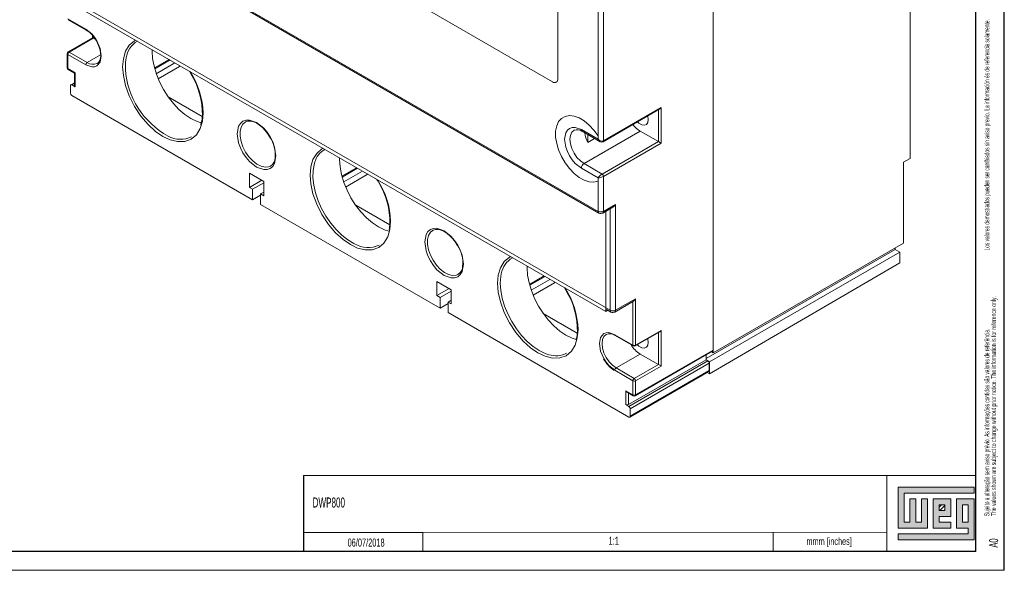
# Model space of a CAD drawing. Header units: millimetres. Extents: x 0 to 1189, y 0 to 841.
# Tile 6 of 9: x 929 to 1189, y 0 to 145. Entities that reach past the tile are written whole.
import ezdxf

# ---------------------------------------------------------------- set-up
doc = ezdxf.new("R2010")
doc.units = ezdxf.units.MM
doc.layers.add('FORMATO', color=7, linetype='Continuous')
doc.layers.add('LEGENDA', color=5, linetype='Continuous')
doc.styles.add('SLDTEXTSTYLE1', font='TXT', dxfattribs={"width": 0.605})
doc.styles.add('SLDTEXTSTYLE2', font='TXT', dxfattribs={"width": 0.569583})

# ---------------------------------------------------------------- blocks, each defined once
blk = doc.blocks.new('SW_NOTE_0')
at = {"color": 0, "linetype": 'Continuous', "lineweight": 0, "attachment_point": 1, "rotation": 90}
for s, insert, char_height, style in [('Sujeito a alteração sem aviso prévio. As informações contidas são valores de referência.                                                           Los valores demostrados pueden ser cambiados sin aviso previo. La información és de referencia solamente.', (-1.71, 0), 1.32292, 'SLDTEXTSTYLE2'), ('The values shown are subject to change without prior notice. The information is for reference only.', (0.06, 0), 1.3229, 'SLDTEXTSTYLE1')]:
    blk.add_mtext(s, dxfattribs=dict(at, insert=insert, char_height=char_height, style=style))

msp = doc.modelspace()

# ---------------------------------------------------------------- hatches: boundary and pattern name
at = {"linetype": 'Continuous'}
msp.add_hatch(color=7, dxfattribs=at).paths.add_polyline_path([(1160.99, 21.93), (1160.99, 11.15), (1168.69, 11.15), (1168.69, 18.85), (1167.15, 18.85), (1167.15, 12.69), (1165.61, 12.69), (1165.61, 18.85), (1164.07, 18.85), (1164.07, 12.69), (1162.53, 12.69), (1162.53, 20.39), (1181.01, 20.39), (1181.01, 21.93)], flags=0)
h = msp.add_hatch(color=7, dxfattribs=at)
h.paths.add_polyline_path([(1160.99, 8.07), (1181.01, 8.07), (1181.01, 18.85), (1176.39, 18.85), (1176.39, 11.15), (1179.47, 11.15), (1179.47, 9.61), (1160.99, 9.61)], flags=0)
h.paths.add_polyline_path([(1177.93, 17.31), (1179.47, 17.31), (1179.47, 12.69), (1177.93, 12.69)], flags=0)
h = msp.add_hatch(color=7, dxfattribs=at)
h.paths.add_polyline_path([(1174.85, 12.69), (1171.77, 12.69), (1171.77, 14.23), (1174.85, 14.23), (1174.85, 18.85), (1170.23, 18.85), (1170.23, 11.15), (1174.85, 11.15)], flags=0)
h.paths.add_polyline_path([(1173.31, 15.77), (1171.77, 15.77), (1171.77, 17.31), (1173.31, 17.31)], flags=0)
h = msp.add_hatch(dxfattribs=at)
h.set_pattern_fill('ANSI31', color=8, scale=0.25, style=0)
h.paths.add_polyline_path([(1173.31, 15.77), (1171.77, 15.77), (1171.77, 17.31), (1173.31, 17.31)], flags=0)

# ---------------------------------------------------------------- linework, layer by layer
at = {"color": 7, "linetype": 'Continuous', "lineweight": 15}
for p, q in [((1112.17, 58.14), (1112.17, 274.28)), ((1071.16, 129.75), (1071.16, 191.81)), ((1081.76, 94.76), (933.27, 180.49)), ((933.48, 180.03), (1081.97, 94.31)), ((1081.76, 175.03), (1081.76, 113.79)), ((1081.76, 174.17), (1081.76, 114.68)), ((1083.18, 175.44), (1083.18, 113.38)), ((1164.14, 108.72), (1164.14, 175.84)), ((1084.95, 68.63), (936.45, 154.36)), ((1083.79, 68.3), (937.12, 152.97)), ((946.53, 142.82), (941.76, 145.58)), ((1037.22, 147.71), (1069.74, 128.93)), ((1112.17, 57.4), (1112.17, 145.84)), ((941.86, 145.35), (946.63, 142.59)), ((948.33, 140.56), (941.86, 136.83)), ((942.11, 136.8), (948.47, 140.47)), ((948.33, 141.14), (948.33, 140.56)), ((948.47, 140.47), (949.09, 140.12)), ((941.61, 136.39), (941.61, 132.64)), ((941.76, 136.19), (946.53, 133.43)), ((941.76, 132.43), (941.76, 136.19)), ((946.88, 134.05), (942.11, 136.8)), ((968.5, 134.85), (964.64, 132.62)), ((964.71, 132.37), (968.75, 134.71)), ((970.06, 133.95), (965.11, 131.09)), ((971.28, 133.02), (965.62, 129.76)), ((971.28, 133.25), (971.28, 133.02)), ((943.67, 131.33), (941.76, 132.43)), ((941.86, 132.2), (943.52, 131.25)), ((943.52, 131.25), (943.52, 127.86)), ((943.67, 127.66), (943.67, 131.33)), ((973.88, 131.75), (974.28, 131.08)), ((942.46, 125.98), (942.46, 127.94)), ((943.52, 128.72), (942.57, 128.17)), ((943.67, 127.66), (942.82, 128.15)), ((990.55, 97.82), (942.82, 125.37)), ((968.28, 124.96), (977.26, 119.77)), ((1083.07, 113.15), (1098.03, 121.78)), ((1083.18, 113.38), (1098.38, 122.16)), ((1098.38, 122.16), (1098.38, 112.77)), ((1081.76, 113.79), (1077.34, 116.34)), ((1077.55, 115.88), (1082.33, 113.13)), ((1092.9, 115.93), (1078.05, 107.36)), ((1079.02, 115.03), (1079.02, 112.92)), ((1092.9, 115.93), (1097.67, 113.17)), ((1079.02, 112.92), (1080.85, 113.98)), ((1097.67, 113.17), (1082.82, 104.6)), ((1098.38, 112.77), (1083.18, 103.99)), ((1082.82, 104.6), (1078.05, 107.36)), ((1162.37, 107.7), (1164.14, 108.72)), ((1162.37, 86.39), (1162.37, 107.7)), ((989.7, 101.08), (989.7, 104.84)), ((989.7, 104.84), (993.52, 102.63)), ((1018, 106.28), (1014.14, 104.05)), ((1014.21, 103.8), (1018.25, 106.13)), ((1019.56, 105.38), (1014.61, 102.52)), ((1020.78, 104.45), (1015.12, 101.18)), ((1020.78, 104.45), (1020.78, 104.68)), ((1077.34, 106.13), (1081.76, 103.58)), ((1083.18, 103.99), (1083.18, 94.76)), ((992.95, 102.96), (989.7, 101.08)), ((990.55, 100.59), (993.52, 102.31)), ((993.52, 102.63), (993.52, 98.88)), ((1023.38, 103.17), (1023.78, 102.51)), ((1081.76, 103.58), (1081.76, 94.76)), ((1081.76, 102.69), (1081.76, 94.76)), ((989.7, 101.08), (990.55, 100.59)), ((990.55, 97.82), (990.55, 100.59)), ((992.67, 99.04), (990.55, 97.82)), ((993.52, 99.86), (992.67, 99.37)), ((992.67, 99.37), (993.52, 98.88)), ((992.67, 99.37), (992.67, 96.59)), ((1040.04, 69.24), (992.67, 96.59)), ((1017.77, 96.38), (1026.76, 91.2)), ((1083.18, 94.76), (1086.36, 96.6)), ((1086.36, 96.6), (1086.36, 68.63)), ((1082.97, 94.31), (1085.65, 95.85)), ((1083.79, 94.78), (1083.79, 68.3)), ((1112.17, 57.4), (1162.37, 86.39)), ((1110.26, 55.89), (1160.18, 84.71)), ((1111.18, 55.04), (1161.38, 84.02)), ((1160.18, 84.71), (1160.18, 85.12)), ((1160.18, 84.71), (1161.38, 84.02)), ((1161.38, 84.02), (1161.38, 81.14)), ((1161.38, 81.14), (1111.18, 51.85)), ((1039.2, 72.51), (1039.2, 76.26)), ((1039.2, 76.26), (1043.01, 74.06)), ((1067.5, 77.7), (1063.64, 75.47)), ((1067.75, 77.56), (1063.7, 75.23)), ((1069.06, 76.8), (1064.1, 73.95)), ((1070.27, 75.87), (1064.61, 72.61)), ((1070.27, 75.87), (1070.27, 76.1)), ((1042.45, 74.39), (1039.2, 72.51)), ((1040.04, 72.02), (1043.01, 73.73)), ((1043.01, 74.06), (1043.01, 70.3)), ((1072.87, 74.6), (1073.27, 73.94)), ((1039.2, 72.51), (1040.04, 72.02)), ((1040.04, 69.24), (1040.04, 72.02)), ((1042.17, 70.47), (1040.04, 69.24)), ((1043.01, 71.28), (1042.17, 70.79)), ((1042.17, 70.79), (1043.01, 70.3)), ((1042.17, 70.79), (1042.17, 68.02)), ((1086.15, 68.18), (1091.13, 71.05)), ((1086.36, 68.63), (1091.66, 71.7)), ((1091.66, 71.7), (1091.66, 59.45)), ((1089.9, 40.46), (1042.17, 68.02)), ((1067.27, 67.81), (1076.25, 62.62)), ((1084.37, 68.63), (1083.79, 68.3)), ((1084, 68.84), (1085.15, 68.18)), ((1091.56, 59.22), (1098.03, 62.95)), ((1091.66, 59.45), (1098.38, 63.33)), ((1098.38, 63.33), (1098.38, 53.93)), ((1085.77, 62.22), (1086.29, 61.96)), ((1090.96, 59.45), (1086.18, 62.2)), ((1086.29, 61.97), (1091.06, 59.22)), ((1091.56, 46.07), (1112.07, 57.91)), ((1091.66, 46.3), (1112.17, 58.14)), ((1111.68, 57.69), (1112.17, 57.4)), ((1086.54, 53.42), (1092.9, 57.1)), ((1110.26, 55.57), (1089.75, 43.73)), ((1110.75, 55.28), (1089.9, 43.24)), ((1090.25, 42.63), (1111.11, 54.67)), ((1092.9, 57.1), (1097.67, 54.34)), ((1110.26, 55.57), (1110.26, 56.87)), ((1110.26, 55.57), (1110.75, 55.28)), ((1110.26, 55.57), (1111.18, 55.04)), ((1111.11, 52.71), (1111.11, 54.67)), ((1111.18, 51.85), (1111.18, 55.04)), ((1086.18, 52.81), (1090.96, 50.06)), ((1091.31, 50.67), (1086.54, 53.42)), ((1090.15, 40.44), (1111, 52.48)), ((1111.11, 52.71), (1090.25, 40.67)), ((1097.67, 54.34), (1091.31, 50.67)), ((1098.38, 53.93), (1091.66, 50.06)), ((1110.55, 52.22), (1111.18, 51.85)), ((1090.96, 50.06), (1090.96, 46.3)), ((1091.66, 50.06), (1091.66, 46.3)), ((1089.05, 47.4), (1089.05, 43.73)), ((1090.96, 46.3), (1089.05, 47.4)), ((1089.4, 47.03), (1091.06, 46.07)), ((1089.9, 43.24), (1089.05, 43.73)), ((1090.25, 42.63), (1090.25, 40.67))]:
    msp.add_line(p, q, dxfattribs=at)
at = {"color": 1, "linetype": 'Continuous', "lineweight": 15}
for p, q in [((948.47, 140.47), (948.47, 140.97)), ((946.88, 134.05), (950.44, 136.1)), ((942.82, 128.15), (943.52, 128.55)), ((1097.67, 113.17), (1097.67, 121.58)), ((1084.95, 95.45), (1084.95, 68.63)), ((1090.96, 70.95), (1090.96, 59.45)), ((1097.67, 54.34), (1097.67, 62.75)), ((1089.75, 43.73), (1089.75, 46.83))]:
    msp.add_line(p, q, dxfattribs=at)
at = {"color": 7, "linetype": 'Continuous', "lineweight": 0}
for p, q in [((1181.01, 21.93), (1160.99, 21.93)), ((1160.99, 21.93), (1160.99, 11.15)), ((1181.01, 20.39), (1181.01, 21.93)), ((1162.53, 20.39), (1181.01, 20.39)), ((1162.53, 12.69), (1162.53, 20.39)), ((1165.61, 18.85), (1164.07, 18.85)), ((1164.07, 18.85), (1164.07, 12.69)), ((1165.61, 12.69), (1165.61, 18.85)), ((1168.69, 18.85), (1167.15, 18.85)), ((1167.15, 18.85), (1167.15, 12.69)), ((1168.69, 11.15), (1168.69, 18.85)), ((1174.85, 18.85), (1170.23, 18.85)), ((1170.23, 18.85), (1170.23, 11.15)), ((1174.85, 14.23), (1174.85, 18.85)), ((1181.01, 18.85), (1176.39, 18.85)), ((1176.39, 18.85), (1176.39, 11.15)), ((1181.01, 8.07), (1181.01, 18.85)), ((1171.77, 17.31), (1173.31, 17.31)), ((1171.77, 15.77), (1171.77, 17.31)), ((1173.31, 15.77), (1171.77, 15.77)), ((1173.31, 17.31), (1173.31, 15.77)), ((1177.93, 12.69), (1177.93, 17.31)), ((1177.93, 17.31), (1179.47, 17.31)), ((1179.47, 17.31), (1179.47, 12.69)), ((1171.77, 14.23), (1174.85, 14.23)), ((1171.77, 12.69), (1171.77, 14.23)), ((1160.99, 11.15), (1168.69, 11.15)), ((1164.07, 12.69), (1162.53, 12.69)), ((1167.15, 12.69), (1165.61, 12.69)), ((1170.23, 11.15), (1174.85, 11.15)), ((1174.85, 12.69), (1171.77, 12.69)), ((1174.85, 11.15), (1174.85, 12.69)), ((1176.39, 11.15), (1179.47, 11.15)), ((1179.47, 12.69), (1177.93, 12.69)), ((1179.47, 11.15), (1179.47, 9.61)), ((1035.52, 10.02), (1035.52, 5)), ((1128, 10.03), (1128, 5)), ((1160.99, 9.61), (1160.99, 8.07)), ((1179.47, 9.61), (1160.99, 9.61)), ((1160.99, 8.07), (1181.01, 8.07))]:
    msp.add_line(p, q, dxfattribs=at)
at = {"color": 7, "linetype": 'Continuous', "lineweight": 15, "flags": 128}
for points in [[(946.53, 133.43), (948.07, 132.89), (948.79, 132.92), (949.42, 133.16), (950.28, 134.15), (950.6, 135.78), (950.28, 137.78), (949.42, 139.77), (948.79, 140.72), (948.07, 141.58), (946.53, 142.82)], [(949.33, 139.74), (949.89, 138.58), (950.07, 138.1), (950.29, 137.33), (950.41, 136.58), (950.45, 135.85), (950.38, 135.19), (950.21, 134.62), (949.94, 134.17), (949.56, 133.81), (949.45, 133.78)], [(964.04, 137.43), (964.03, 137.01), (964.16, 135.08), (964.53, 133.06), (965.15, 130.99), (965.99, 128.92), (967.03, 126.9), (968.26, 124.99), (969.63, 123.22), (971.11, 121.66), (972.68, 120.32), (974.28, 119.25), (975.89, 118.47), (977, 118.1)], [(956.25, 132.92), (956.43, 130.59), (957, 127.98), (957.98, 125.22), (959.36, 122.47), (961.05, 119.9), (962.95, 117.67), (964.93, 115.87), (966.86, 114.55), (968.79, 113.64), (970.76, 113.16), (972.66, 113.2), (974.36, 113.81), (975.74, 114.97), (976.72, 116.6), (977.29, 118.55), (977.47, 120.68)], [(1081.76, 114.68), (1080.66, 116.2), (1079.42, 117.53), (1078.1, 118.62), (1076.76, 119.42), (1075.43, 119.89), (1074.18, 120.03), (1073.06, 119.83), (1072.1, 119.29), (1071.35, 118.44), (1070.83, 117.3), (1070.56, 115.93), (1070.56, 114.37), (1070.83, 112.7), (1071.35, 110.96), (1072.1, 109.24), (1073.06, 107.59), (1074.18, 106.09), (1075.43, 104.79), (1076.76, 103.73), (1078.1, 102.98), (1079.42, 102.54), (1080.66, 102.45), (1081.76, 102.69)], [(1094.88, 119.97), (1094.89, 119.9), (1095.02, 118.99)], [(976.99, 118.18), (976.85, 117.62), (976.84, 117.61)], [(996.7, 109.37), (996.34, 111.74), (995.87, 113.07), (995.21, 114.39), (994.39, 115.62), (993.48, 116.69), (991.61, 118.19), (989.73, 118.86), (988.82, 118.84), (988.01, 118.54), (987.35, 117.99), (986.87, 117.21), (986.52, 115.25)], [(988.61, 118.32), (988.71, 118.37), (988.77, 118.4)], [(988.76, 118.36), (989.34, 118.56), (990.07, 118.56), (990.84, 118.37), (991.63, 118), (992.41, 117.49), (993.23, 116.79), (993.82, 116.17), (994.34, 115.54), (995.13, 114.34)], [(1095.02, 118.99), (1094.89, 118.23), (1094.53, 117.7), (1093.96, 117.48), (1093.27, 117.59), (1092.53, 118.02), (1092.13, 118.38)], [(986.52, 115.25), (986.87, 112.88), (987.35, 111.55), (988.01, 110.23), (988.82, 109), (989.73, 107.92), (991.61, 106.43), (993.48, 105.76), (994.39, 105.78), (995.21, 106.07), (995.87, 106.63), (996.34, 107.41), (996.7, 109.37)], [(1077.34, 116.34), (1075.72, 116.92), (1074.93, 116.9), (1074.22, 116.65), (1073.65, 116.16), (1073.23, 115.49), (1072.92, 113.79), (1073.23, 111.73), (1073.65, 110.58), (1074.22, 109.43), (1074.93, 108.36), (1075.72, 107.43), (1077.34, 106.13)], [(1013.53, 108.86), (1013.53, 108.43), (1013.65, 106.51), (1014.03, 104.48), (1014.65, 102.41), (1015.49, 100.34), (1016.53, 98.33), (1017.75, 96.41), (1019.13, 94.65), (1020.61, 93.08), (1022.18, 91.74), (1023.78, 90.67), (1025.38, 89.89), (1026.5, 89.53)], [(1005.75, 104.35), (1005.93, 102.02), (1006.49, 99.41), (1007.48, 96.65), (1008.86, 93.89), (1010.55, 91.32), (1012.45, 89.09), (1014.43, 87.3), (1016.36, 85.98), (1018.29, 85.07), (1020.26, 84.58), (1022.16, 84.62), (1023.86, 85.24), (1025.23, 86.4), (1026.22, 88.02), (1026.79, 89.98), (1026.96, 92.1)], [(1082.47, 94.17), (1082.85, 94.25), (1082.97, 94.31)], [(1046.2, 80.8), (1045.84, 83.17), (1045.37, 84.49), (1044.7, 85.81), (1043.89, 87.05), (1042.98, 88.12), (1041.1, 89.61), (1039.23, 90.28), (1038.32, 90.26), (1037.5, 89.97), (1036.84, 89.41), (1036.37, 88.63), (1036.01, 86.67)], [(1038.11, 89.74), (1038.21, 89.79), (1038.27, 89.83)], [(1038.26, 89.79), (1038.84, 89.99), (1039.57, 89.99), (1040.33, 89.79), (1041.13, 89.43), (1041.91, 88.92), (1042.73, 88.22), (1043.32, 87.6), (1043.83, 86.97), (1044.63, 85.77)], [(1036.01, 86.67), (1036.37, 84.3), (1036.84, 82.98), (1037.5, 81.66), (1038.32, 80.42), (1039.23, 79.35), (1041.1, 77.86), (1042.98, 77.19), (1043.89, 77.21), (1044.7, 77.5), (1045.37, 78.06), (1045.84, 78.84), (1046.2, 80.8)], [(1063.03, 80.28), (1063.03, 79.86), (1063.15, 77.93), (1063.53, 75.91), (1064.14, 73.84), (1064.98, 71.77), (1066.03, 69.75), (1067.25, 67.84), (1068.62, 66.08), (1070.11, 64.51), (1071.67, 63.17), (1073.28, 62.1), (1074.88, 61.32), (1076, 60.95)], [(1055.25, 75.77), (1055.42, 73.44), (1055.99, 70.84), (1056.98, 68.07), (1058.35, 65.32), (1060.05, 62.75), (1061.95, 60.52), (1063.92, 58.72), (1065.85, 57.4), (1067.78, 56.49), (1069.76, 56.01), (1071.66, 56.05), (1073.35, 56.66), (1074.73, 57.82), (1075.72, 59.45), (1076.28, 61.4), (1076.46, 63.53)], [(1085.65, 68.04), (1086.03, 68.12), (1086.15, 68.18)], [(1086.18, 62.2), (1084.64, 62.74), (1083.92, 62.71), (1083.29, 62.48), (1082.43, 61.49), (1082.12, 59.85), (1082.43, 57.86), (1083.29, 55.87), (1083.92, 54.91), (1084.64, 54.06), (1086.18, 52.81)], [(1095.02, 60.16), (1094.89, 59.4), (1094.53, 58.87), (1093.96, 58.65), (1093.27, 58.76), (1092.53, 59.19), (1092.13, 59.55)], [(1094.88, 61.13), (1094.89, 61.07), (1095.02, 60.16)]]:
    msp.add_lwpolyline(points, dxfattribs=at)
at = {"color": 1, "linetype": 'Continuous', "lineweight": 15, "flags": 128}
for points in [[(959.72, 139.92), (959.36, 139.79), (957.98, 138.63), (957, 137), (956.43, 135.05), (956.25, 132.92)], [(941.76, 136.19), (941.69, 136.23), (941.65, 136.28), (941.62, 136.34), (941.61, 136.39), (941.61, 136.39)], [(956.98, 132.22), (957.01, 134.06), (957.19, 135.26)], [(995.28, 106.69), (994.79, 106.49), (993.84, 106.41), (992.78, 106.65), (991.69, 107.21), (990.6, 108.06), (989.59, 109.14), (988.71, 110.41), (988, 111.79), (987.51, 113.21), (987.26, 114.59), (987.26, 115.86), (987.51, 116.95), (988, 117.8), (988.61, 118.32)], [(1078.05, 107.36), (1077.09, 108.06), (1076.19, 109), (1075.43, 110.13), (1074.84, 111.36), (1074.47, 112.61), (1074.34, 113.79), (1074.47, 114.82), (1074.84, 115.64), (1075.43, 116.19), (1075.45, 116.2)], [(1081.76, 113.79), (1081.94, 113.45), (1082.19, 113.2)], [(1083.07, 113.15), (1083.15, 113.24), (1083.18, 113.38)], [(1009.22, 111.35), (1008.86, 111.22), (1007.48, 110.05), (1006.49, 108.43), (1005.93, 106.48), (1005.75, 104.35)], [(1017.47, 86.19), (1017.31, 86.27), (1015.7, 87.23), (1014.11, 88.47), (1012.59, 89.96), (1011.18, 91.66), (1009.89, 93.52), (1008.78, 95.5), (1007.86, 97.56), (1007.16, 99.64), (1006.69, 101.68), (1006.47, 103.65), (1006.51, 105.49), (1006.79, 107.15), (1006.94, 107.66)], [(1044.78, 78.12), (1044.29, 77.92), (1043.33, 77.83), (1042.28, 78.08), (1041.18, 78.64), (1040.1, 79.48), (1039.09, 80.57), (1038.21, 81.84), (1037.5, 83.22), (1037.01, 84.64), (1036.75, 86.02), (1036.75, 87.29), (1037.01, 88.38), (1037.5, 89.23), (1038.11, 89.74)], [(1058.72, 82.77), (1058.35, 82.64), (1056.98, 81.48), (1055.99, 79.85), (1055.42, 77.9), (1055.25, 75.77)], [(1068.74, 56.92), (1067.81, 57.24), (1066.21, 58.02), (1064.6, 59.09), (1063.04, 60.42), (1061.55, 61.99), (1060.18, 63.76), (1058.96, 65.67), (1057.91, 67.68), (1057.07, 69.75), (1056.46, 71.83), (1056.08, 73.85), (1055.95, 75.77), (1056.08, 77.55), (1056.21, 78.27)], [(1086.54, 53.42), (1085.58, 54.13), (1084.68, 55.07), (1083.91, 56.2), (1083.32, 57.42), (1082.95, 58.67), (1082.82, 59.85), (1082.95, 60.89), (1083.32, 61.71), (1083.91, 62.26), (1083.96, 62.29)], [(1091.06, 59.22), (1091.06, 59.22), (1091.02, 59.25), (1090.98, 59.31), (1090.96, 59.37), (1090.96, 59.45)], [(1091.06, 46.07), (1091.06, 46.07), (1091.02, 46.11), (1090.98, 46.16), (1090.96, 46.23), (1090.96, 46.3)]]:
    msp.add_lwpolyline(points, dxfattribs=at)
at = {"color": 1, "linetype": 'Continuous', "lineweight": 15}
for centre, radius, start, end in [((946.77, 142.8), 0.245, 173.5853, 236.2506), ((941.86, 132.66), 0.252, 185.7031, 245.6162), ((948.43, 136.21), 2.66, 234.4653, 292.7168), ((978.81, 133.8), 21.89, 184.122, 241.1506), ((956.69, 120.17), 20.79, 1.3861, 33.6144), ((1077.82, 116.28), 0.482, 172.9288, 235.7605), ((1006.18, 91.6), 20.79, 1.3861, 33.6144), ((1082.26, 94.71), 0.503, 174.3819, 234.2898), ((1082.68, 94.71), 0.503, 305.7146, 5.6188), ((1055.68, 63.03), 20.79, 1.3861, 33.6145), ((1085.45, 68.58), 0.503, 174.3821, 234.2934), ((1085.86, 68.58), 0.503, 305.7146, 5.6183), ((1086.41, 62.17), 0.227, 170.7929, 237.8961)]:
    msp.add_arc(centre, radius, start, end, dxfattribs=at)
at = {"color": 7, "linetype": 'Continuous', "lineweight": 15}
for centre, radius, start, end in [((942.96, 136.41), 7.19, 27.6257, 59.2313), ((963.26, 134.37), 6.14, 120.3338, 171.6145), ((942.11, 136.39), 0.5, 120, 179.9977), ((942.52, 136.15), 0.768, 122.6034, 177.3946), ((941.96, 136.6), 0.251, 54.3772, 114.3195), ((942.11, 132.64), 0.5, 180.0023, 240), ((947.3, 133.4), 0.768, 122.6034, 177.3946), ((942.01, 132.41), 0.252, 174.3862, 234.2974), ((956.81, 120.39), 20.48, 359.0313, 31.4815), ((942.68, 127.98), 0.218, 50.7961, 189.2132), ((943.77, 127.88), 0.252, 185.7031, 245.6162), ((1070.29, 129.61), 0.873, 230.7965, 9.2141), ((943.23, 126.02), 0.768, 182.6057, 237.3948), ((970.28, 120.23), 7.02, 343.0289, 358.4414), ((1096.47, 121.83), 6.89, 216.8333, 238.8539), ((971.53, 120.61), 6.83, 241.2312, 295.4223), ((1076.23, 114.21), 2.12, 51.4934, 111.6286), ((1085.79, 116.34), 7.58, 186.5757, 206.8329), ((988.18, 109.69), 8.36, 354.4622, 33.7954), ((1082.72, 114.45), 1.16, 214.688, 293.1056), ((1082.68, 113.91), 0.858, 236.762, 297.6181), ((1012.43, 106.11), 5.71, 119.0948, 164.215), ((994.1, 108.8), 2.41, 299.526, 2.0571), ((1078.88, 106.06), 1.54, 122.606, 177.3944), ((1084.48, 101.83), 3.23, 120.733, 147.0642), ((1081.59, 106.84), 3.26, 273.0664, 299.1392), ((1082.41, 103.96), 0.768, 2.6062, 57.3938), ((1006.31, 91.81), 20.48, 359.0313, 31.4815), ((1082.47, 96.13), 1.54, 242.6098, 297.3897), ((1082.42, 94.97), 0.795, 235.8396, 273.7884), ((1020.79, 91.56), 6, 344.9902, 359.1369), ((1021.01, 92.14), 6.93, 239.2487, 295.2192), ((1037.68, 81.12), 8.36, 354.4621, 33.7955), ((1062.11, 77.34), 5.97, 119.6597, 170.9984), ((1043.59, 80.22), 2.41, 299.5266, 2.0565), ((1055.81, 63.24), 20.48, 359.0313, 31.4815), ((1090.29, 72.29), 1.5, 304.4035, 336.6473), ((1085.65, 70), 1.54, 242.6098, 297.3897), ((1085.6, 68.84), 0.796, 235.8113, 273.7818), ((1069.46, 63.07), 6.83, 343.2956, 358.5464), ((1084.83, 60.45), 2.01, 62.0013, 115.363), ((1070.65, 62.77), 6.15, 251.9336, 297.1924), ((1096.85, 63.45), 7.48, 211.2888, 238.1237), ((1091.31, 60.13), 0.769, 242.6101, 297.3914), ((1091.31, 59.65), 0.5, 240.0013, 300), ((1091.41, 59.42), 0.252, 305.7006, 5.618), ((1111.92, 58.11), 0.246, 305.0138, 6.2961), ((1090.54, 59.72), 8.29, 208.1775, 236.9229), ((1110.34, 54.63), 0.768, 2.6057, 57.3948), ((1086.95, 52.78), 0.768, 122.6034, 177.3946), ((1110.86, 52.68), 0.246, 305.0112, 6.2987), ((1091.68, 50.03), 0.722, 148.8591, 178.0397), ((1091.31, 50.74), 0.769, 242.6101, 297.3914), ((1091.69, 50.06), 0.721, 121.9525, 151.1454), ((1090.9, 50.02), 0.768, 2.6061, 57.3944), ((1091.31, 46.98), 0.769, 242.6101, 297.3914), ((1091.31, 46.51), 0.5, 240.0013, 300), ((1091.41, 46.28), 0.252, 305.6953, 5.621), ((1089.4, 44.41), 0.769, 242.6101, 297.3914), ((1089.48, 42.59), 0.768, 2.6057, 57.3948), ((1090.03, 40.63), 0.218, 230.7961, 9.2132)]:
    msp.add_arc(centre, radius, start, end, dxfattribs=at)
for centre, major_axis, ratio, start_param, end_param in [((948.83, 140.27), (0.5, -0.289), 0.00007, 2.356235, 3.141633), ((944.02, 131.53), (0.5, 0.289), 0.00007, 2.356154, 3.141633), ((1098.03, 122.36), (0.354, 0.612), 0.577335, 3.92695, 4.71243), ((1098.03, 112.97), (0.5, -0.289), 0.00007, 0.785439, 2.356235), ((1085.65, 97.01), (0.71, 1.22), 0.577335, 3.92695, 4.71243), ((1098.03, 63.53), (0.354, 0.612), 0.577335, 3.92695, 4.71243), ((1098.03, 54.14), (0.5, -0.289), 0.00007, 0.785439, 2.356235), ((1089.4, 47.61), (-0.354, 0.612), 0.577335, 1.570756, 2.356235)]:
    msp.add_ellipse(centre, major_axis=major_axis, ratio=ratio, start_param=start_param, end_param=end_param, dxfattribs=at)
at = {"layer": 'FORMATO'}
for p, q in [((1189, 0), (1189, 841)), ((1181.52, 5), (1181.52, 831)), ((1004, 25), (1004, 5)), ((1181.52, 5), (22.52, 5))]:
    msp.add_line(p, q, dxfattribs=at)
at = {"layer": 'FORMATO', "lineweight": 0}
for p, q in [((1004, 25), (1181.52, 25)), ((1158, 25), (1158, 5)), ((1004, 10.02), (1035.52, 10.02)), ((1035.52, 10.02), (1158, 10.03)), ((0, 0), (1189, 0))]:
    msp.add_line(p, q, dxfattribs=at)

# ---------------------------------------------------------------- block references
at = {"color": 7, "linetype": 'Continuous', "lineweight": 0}
msp.add_blockref('SW_NOTE_0', (1185.45, 14.3), dxfattribs=at)

# ---------------------------------------------------------------- texts
at = {"layer": 'FORMATO', "insert": (1136.78, 8.62), "char_height": 1.9, "attachment_point": 1, "style": 'SLDTEXTSTYLE1'}
msp.add_mtext('mmm [inches]', dxfattribs=at)
at = {"layer": 'LEGENDA', "style": 'SLDTEXTSTYLE1'}
for s, insert, char_height, attachment_point in [('DWP800', (1006.39, 19.22), 2.646, 1), ('06/07/2018', (1020.52, 8.38), 2.117, 2), ('1:1', (1085.89, 8.85), 2.117, 2)]:
    msp.add_mtext(s, dxfattribs=dict(at, insert=insert, char_height=char_height, attachment_point=attachment_point))
at = {"layer": 'LEGENDA', "insert": (1184.98, 5.98), "char_height": 2.381, "attachment_point": 1, "rotation": 90, "style": 'SLDTEXTSTYLE1'}
msp.add_mtext('A0', dxfattribs=at)

doc.saveas('drawing.dxf')
